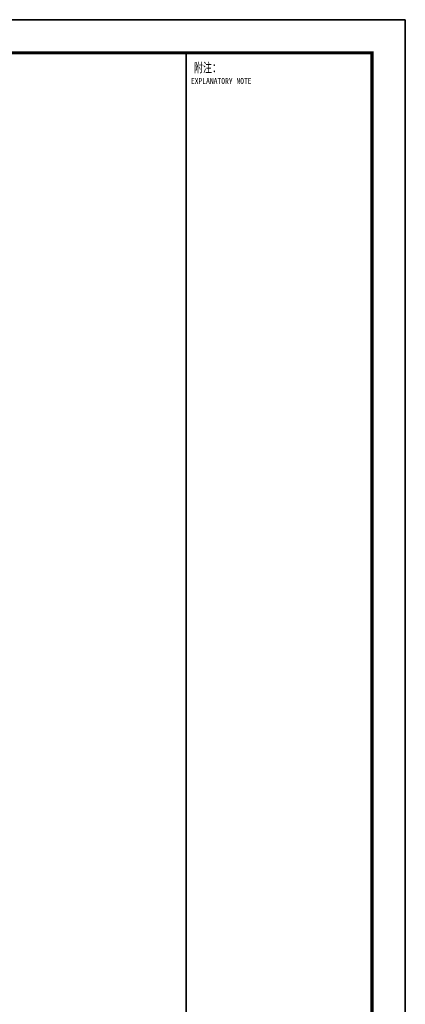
# Model space of a CAD drawing. Header units: inches. Extents: x 224620 to 3435104, y 247406 to 993300.
# Tile 28 of 110: x 287048 to 292859, y 297664 to 312514. Entities that reach past the tile are written whole.
import ezdxf
from ezdxf.enums import TextEntityAlignment as Align

# ---------------------------------------------------------------- set-up
doc = ezdxf.new("R2010")
doc.units = ezdxf.units.IN
doc.header["$MEASUREMENT"] = 0
doc.layers.add('PUB_TITLE', color=4, linetype='Continuous')
doc.layers.add('TK', color=7, linetype='Continuous')
doc.styles.add('TKHZ1', font='txt', dxfattribs={"width": 0.8})

# ---------------------------------------------------------------- blocks, each defined once
blk = doc.blocks.new('wrtgtg')
at = {"color": 4}
blk.add_line((7804, -4841), (7804, 52559), dxfattribs=at)
at = {"layer": 'PUB_TITLE'}
for p, q in [((-75296, 53559), (8804, 53559)), ((8804, 53559), (8804, -5841)), ((2204, 52559), (7804, 52559)), ((2204, 52559), (7804, 52559)), ((7804, -4841), (7804, 52559))]:
    blk.add_line(p, q, dxfattribs=at)
blk.add_lwpolyline([(-75296, -5841), (8804, -5841), (8804, 53559), (-75296, 53559)], close=True, dxfattribs=at)
at = {"layer": 'PUB_TITLE', "const_width": 100}
blk.add_lwpolyline([(-72796, -4841), (7804, -4841), (7804, 52559), (-72796, 52559)], close=True, dxfattribs=at)
at = {"layer": 'PUB_TITLE', "const_width": 50}
blk.add_lwpolyline([(2204, -4841), (2204, 52559)], dxfattribs=at)
at = {"layer": 'TK', "style": 'TKHZ1', "width": 0.7}
blk.add_text('附注：', height=280, dxfattribs=at).set_placement((2431, 51973))
at = {"layer": 'TK', "style": 'TKHZ1', "width": 0.8}
blk.add_text('EXPLANATORY NOTE', height=175, dxfattribs=at).set_placement((3257, 51710), align=Align.MIDDLE)

msp = doc.modelspace()

# ---------------------------------------------------------------- block references
at = {"xscale": 0.5, "yscale": 0.5, "zscale": 0.5}
msp.add_blockref('wrtgtg', (288456.9, 285734.9), dxfattribs=at)

doc.saveas('drawing.dxf')
